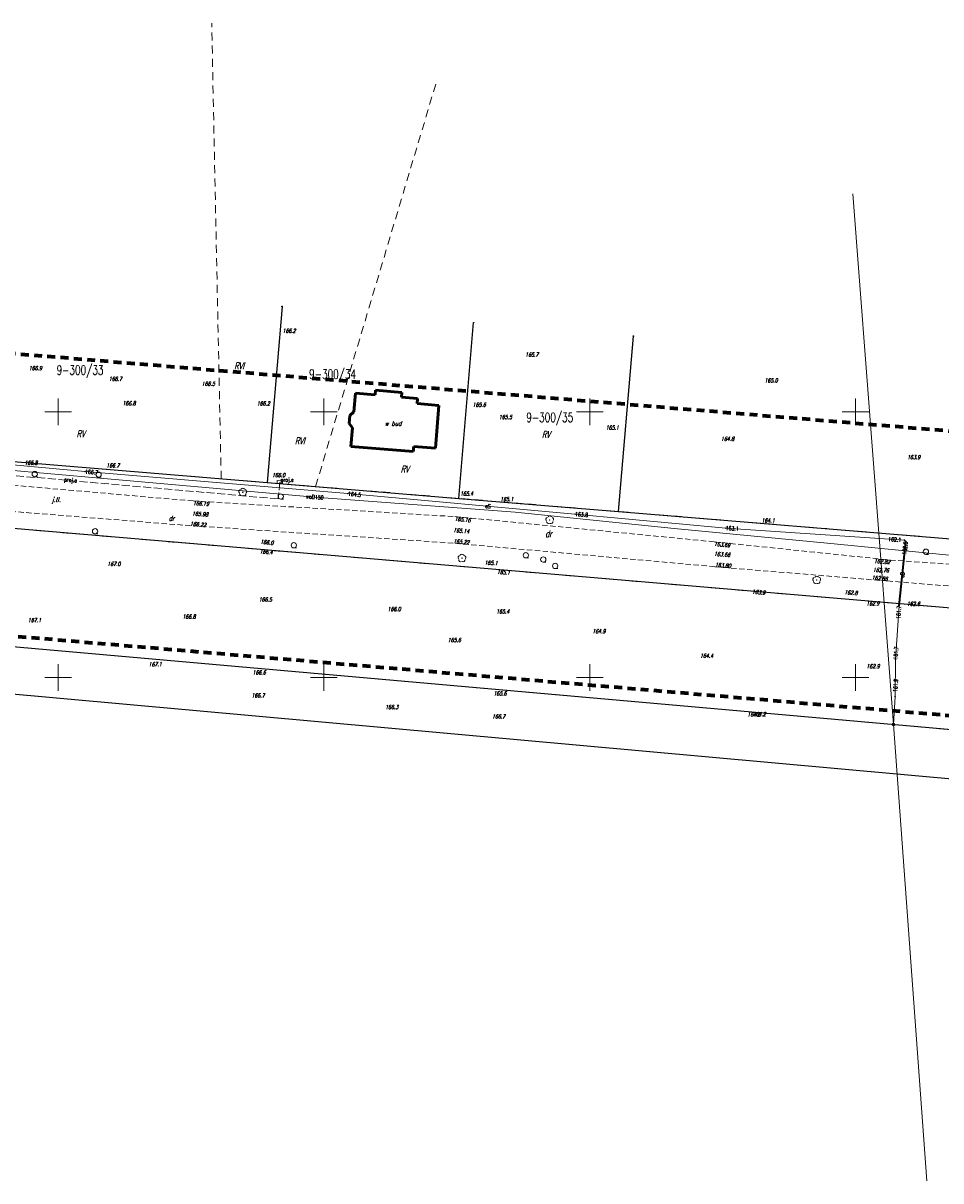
# Model space of a CAD drawing. Header units: metres. Extents: x 6508568 to 6510700, y 5686621 to 5687515.
# Tile 17 of 25: x 6509693 to 6509866, y 5686755 to 5686973. Entities that reach past the tile are written whole.
import ezdxf
from ezdxf.enums import TextEntityAlignment as Align

# ---------------------------------------------------------------- set-up
doc = ezdxf.new("R2010")
doc.units = ezdxf.units.M
for name, pattern in [('1', [0]), ('1_SUEP_A', [0]), ('1_SUEP_C', [12, 12]), ('1_SULO', [0]), ('1_SUPP_P', [2, 1.5, -0.5]), ('1_SUWP', [0]), ('4', [2.5, 1.5, -1]), ('GDE', [0]), ('KOU', [1.5, 1, -0.5])]:
    doc.linetypes.add(name, pattern=pattern)
doc.layers.get('0').update_dxf_attribs({"color": 250, "linetype": 'CONTINUOUS', "lineweight": 100})
for name, color, linetype, lineweight, true_color in [('Dzialki', 7, 'GDE', 25, 0x000000), ('EBUOA_T_1', 14, 'CONTINUOUS', 18, 0x800000), ('EBUPP_L_1', 14, '1', 50, 0x800000), ('EKLPK_L_0', 112, '4', 18, 0x00bb5e), ('EKLTK_T_0', 112, 'CONTINUOUS', 18, 0x00b95c), ('EUZOU_T_0', 90, 'CONTINUOUS', 18, 0x00ff00), ('KRZYZE2000_L_0', 7, '1', 18, 0x000000), ('Numery_dzialek', 7, 'CONTINUOUS', 18, 0x000000), ('P_SUE_E_T_4', 1, 'CONTINUOUS', 0, 0xff0000), ('P_SUE_T_4', 1, 'CONTINUOUS', 18, 0xff0000), ('P_SUEP_E_T_0', 1, 'CONTINUOUS', 0, 0xff0000), ('P_SUEP_L_0', 1, '1_SUPP_P', 18, 0xff0000), ('Punkty', 7, 'CONTINUOUS', 25, 0x000000), ('SDROK_T_0', 7, 'CONTINUOUS', 18, 0x000000), ('SDRPK_L_1', 7, 'KOU', 18, 0x000000), ('SUEP_E_T_0', 1, 'CONTINUOUS', 0, 0xff0000), ('SUEP_L_0', 1, '1_SUEP_A', 18, 0xff0000), ('SUER_T_0', 1, 'CONTINUOUS', 18, 0xff0000), ('SUL_L_1', 7, '1_SULO', 35, 0x000000), ('SUP_T_2', 7, 'CONTINUOUS', 18, 0x000000), ('SUWP_E_T_0', 5, 'CONTINUOUS', 0, 0x0000ff), ('SUWP_L_0', 5, '1_SUWP', 18, 0x0000ff), ('SZZPZ_T_0', 7, 'CONTINUOUS', 18, 0x000000), ('WUKOS_T_1', 14, 'CONTINUOUS', 18, 0x800000), ('ZAKRES_L_0', 230, '4', 70, 0xff0080)]:
    doc.layers.add(name, color=color, linetype=linetype, lineweight=lineweight, true_color=true_color)
doc.styles.get("Standard").update_dxf_attribs({"font": 'Simplex.SHX', "width": 0.75})

# ---------------------------------------------------------------- blocks, each defined once
blk = doc.blocks.new('GRO')
at = {"linetype": 'CONTINUOUS'}
blk.add_circle((0, 0), 0.045, dxfattribs=at)
blk = doc.blocks.new('DLI')
at = {"linetype": 'CONTINUOUS'}
blk.add_circle((0, 0), 0.045, dxfattribs=at)
for centre, start, end in [((-0.36, 0.12), 102.1445, 221.86), ((0, 0.38), 30.1401, 149.8599), ((0.36, 0.12), 318.14, 77.8555), ((-0.22, -0.3), 174.1482, 293.8542), ((0.22, -0.3), 246.1458, 5.8518)]:
    blk.add_arc(centre, 0.375, start, end, dxfattribs=at)
blk = doc.blocks.new('LZA1')
at = {"linetype": 'CONTINUOUS'}
blk.add_line((0, -0.5), (0.5, -0.5), dxfattribs=at)
blk.add_circle((0, 0), 0.5, dxfattribs=at)
blk = doc.blocks.new('2_SUES')
at = {"linetype": 'CONTINUOUS'}
for p, q in [((0.5, 0.25), (-0.5, 0.25)), ((-0.5, 0.25), (-0.5, -0.25)), ((0.5, -0.25), (0.5, 0.25)), ((-0.5, -0.25), (0.5, -0.25))]:
    blk.add_line(p, q, dxfattribs=at)
blk = doc.blocks.new('2_SUPS')
at = {"linetype": 'CONTINUOUS'}
blk.add_circle((0, 0), 0.0625, dxfattribs=at)
blk = doc.blocks.new('2_SUPP')
at = {"linetype": 'CONTINUOUS'}
blk.add_circle((0, 0), 0.25, dxfattribs=at)

msp = doc.modelspace()

# ---------------------------------------------------------------- linework, layer by layer
at = {"layer": 'Dzialki'}
for p, q in [((6509742.14, 5686919.81), (6509739.34, 5686886.69)), ((6509775.36, 5686883.72), (6509778.15, 5686916.77)), ((6509805.43, 5686881.24), (6509808.22, 5686914.23)), ((6510425.58, 5686815.74), (6509364.51, 5686905.8)), ((6509680.22, 5686891.56), (6509739.34, 5686886.69)), ((6509217.67, 5686889.82), (6510077.15, 5686812.01)), ((6509739.34, 5686886.69), (6509775.36, 5686883.72)), ((6510423.26, 5686791.05), (6509362.73, 5686884.9)), ((6509775.36, 5686883.72), (6509805.43, 5686881.24)), ((6509805.43, 5686881.24), (6509974.16, 5686867.34))]:
    msp.add_line(p, q, dxfattribs=at)
at = {"layer": 'EBUPP_L_1', "linetype": '1'}
for p, q in [((6509759.61, 5686903.17), (6509759.71, 5686904.06)), ((6509759.71, 5686904.06), (6509764.66, 5686903.66)), ((6509755.61, 5686899.98), (6509755.91, 5686903.48)), ((6509755.91, 5686903.48), (6509759.61, 5686903.17)), ((6509764.66, 5686903.66), (6509764.59, 5686902.75)), ((6509764.59, 5686902.75), (6509767.6, 5686902.5)), ((6509767.6, 5686902.5), (6509767.52, 5686901.54)), ((6509767.52, 5686901.54), (6509771.62, 5686901.2)), ((6509754.85, 5686899.28), (6509755.61, 5686899.98)), ((6509771.62, 5686901.2), (6509770.97, 5686893.16)), ((6509754.73, 5686897.77), (6509754.85, 5686899.28)), ((6509755.38, 5686897.01), (6509754.73, 5686897.77)), ((6509755.05, 5686893.5), (6509755.38, 5686897.01)), ((6509766.81, 5686892.51), (6509755.05, 5686893.5)), ((6509766.89, 5686893.47), (6509766.81, 5686892.51)), ((6509770.97, 5686893.16), (6509766.89, 5686893.47))]:
    msp.add_line(p, q, dxfattribs=at)
at = {"layer": 'EKLPK_L_0', "linetype": '4'}
for p, q in [((6509730.67, 5686887.4), (6509728.89, 5686973.12)), ((6509748.43, 5686885.94), (6509771.24, 5686962.35)), ((6509364.51, 5686905.8), (6510065.53, 5686846.3)), ((6509680.22, 5686891.56), (6509730.67, 5686887.4)), ((6509730.67, 5686887.4), (6509748.43, 5686885.94)), ((6509362.73, 5686884.9), (6510045.77, 5686824.46)), ((6509974.16, 5686867.34), (6509748.43, 5686885.94))]:
    msp.add_line(p, q, dxfattribs=at)
at = {"layer": 'KRZYZE2000_L_0', "linetype": '1'}
for p, q in [((6509700, 5686897.5), (6509700, 5686902.5)), ((6509750, 5686897.5), (6509750, 5686902.5)), ((6509800, 5686897.5), (6509800, 5686902.5)), ((6509850, 5686897.5), (6509850, 5686902.5)), ((6509697.5, 5686900), (6509702.5, 5686900)), ((6509747.5, 5686900), (6509752.5, 5686900)), ((6509797.5, 5686900), (6509802.5, 5686900)), ((6509847.5, 5686900), (6509852.5, 5686900)), ((6509700, 5686847.5), (6509700, 5686852.5)), ((6509750, 5686847.5), (6509750, 5686852.5)), ((6509800, 5686847.5), (6509800, 5686852.5)), ((6509850, 5686847.5), (6509850, 5686852.5)), ((6509697.5, 5686850), (6509702.5, 5686850)), ((6509747.5, 5686850), (6509752.5, 5686850)), ((6509797.5, 5686850), (6509802.5, 5686850)), ((6509847.5, 5686850), (6509852.5, 5686850))]:
    msp.add_line(p, q, dxfattribs=at)
at = {"layer": 'P_SUEP_L_0', "linetype": '1_SUPP_P'}
for p, q in [((6509741.39, 5686883.61), (6509674.88, 5686889.49)), ((6509741.71, 5686886.78), (6509741.39, 5686883.61))]:
    msp.add_line(p, q, dxfattribs=at)
at = {"layer": 'SDRPK_L_1', "linetype": 'KOU'}
for p, q in [((6509725.38, 5686883.22), (6509670.37, 5686888.05)), ((6509670.1, 5686882.95), (6509724.8, 5686878.58)), ((6509725.38, 5686883.22), (6509774.62, 5686880.29)), ((6509774.62, 5686880.29), (6509823.42, 5686875.54)), ((6509774.3, 5686875.3), (6509724.8, 5686878.58)), ((6509823.42, 5686875.54), (6509856.51, 5686872.11)), ((6509823.51, 5686870.86), (6509774.3, 5686875.3)), ((6509856.51, 5686872.11), (6509896.4, 5686869.35)), ((6509856, 5686868.17), (6509823.51, 5686870.86)), ((6509856, 5686868.17), (6509895.67, 5686864.91))]:
    msp.add_line(p, q, dxfattribs=at)
at = {"layer": 'SUEP_L_0', "linetype": '1_SUEP_C'}
for p, q in [((6509849.49, 5686941), (6509857.15, 5686841.16)), ((6509857.15, 5686841.16), (6509863.41, 5686755.32))]:
    msp.add_line(p, q, dxfattribs=at)
at = {"layer": 'SUEP_L_0', "linetype": '1_SUEP_A'}
for p, q in [((6509705.07, 5686888.75), (6509674.82, 5686891.58)), ((6509754.52, 5686884.6), (6509705.07, 5686888.75)), ((6509797.22, 5686880.77), (6509754.52, 5686884.6)), ((6509825.56, 5686878.13), (6509797.22, 5686880.77)), ((6509859.2, 5686875.85), (6509825.56, 5686878.13)), ((6509858.19, 5686863.51), (6509859.42, 5686875.59)), ((6509859.42, 5686875.59), (6509859.2, 5686875.85)), ((6509857.5, 5686853.4), (6509858.19, 5686863.51)), ((6509857.41, 5686846.44), (6509857.5, 5686853.4)), ((6509857.15, 5686841.16), (6509857.41, 5686846.44))]:
    msp.add_line(p, q, dxfattribs=at)
at = {"layer": 'SUL_L_1', "linetype": '1_SULO'}
msp.add_line((6509858.19, 5686863.51), (6509859.42, 5686875.59), dxfattribs=at)
at = {"layer": 'SUWP_L_0', "linetype": '1_SUWP'}
for p, q in [((6509748.27, 5686883.97), (6509669.36, 5686890.89)), ((6509785.94, 5686881.1), (6509748.27, 5686883.97)), ((6509815.87, 5686878.04), (6509785.94, 5686881.1)), ((6509845.98, 5686875.14), (6509815.87, 5686878.04)), ((6509890.23, 5686870.77), (6509845.98, 5686875.14))]:
    msp.add_line(p, q, dxfattribs=at)
at = {"layer": 'ZAKRES_L_0', "linetype": '4'}
for p, q in [((6509645.64, 5686914.78), (6509975.87, 5686887.47)), ((6510423.87, 5686795.61), (6509362.8, 5686885.67))]:
    msp.add_line(p, q, dxfattribs=at)

# ---------------------------------------------------------------- block references
at = {"layer": 'P_SUE_T_4', "rotation": 356.36704927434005}
msp.add_blockref('2_SUES', (6509741.71, 5686886.78), dxfattribs=at)
at = {"layer": 'Punkty'}
for p in [(6509742.14, 5686919.81), (6509778.15, 5686916.77), (6509808.22, 5686914.23), (6509739.34, 5686886.69), (6509775.36, 5686883.72), (6509805.43, 5686881.24)]:
    msp.add_blockref('GRO', p, dxfattribs=at)
at = {"layer": 'SUER_T_0'}
for p in [(6509705.07, 5686888.75), (6509754.52, 5686884.6), (6509797.22, 5686880.77), (6509825.56, 5686878.13), (6509859.2, 5686875.85), (6509859.42, 5686875.59), (6509858.19, 5686863.51), (6509857.5, 5686853.4), (6509857.41, 5686846.44)]:
    msp.add_blockref('2_SUPS', p, dxfattribs=at)
at = {"layer": 'SUP_T_2'}
msp.add_blockref('2_SUPP', (6509857.15, 5686841.16), dxfattribs=at)
at = {"layer": 'SZZPZ_T_0'}
for name, p in [('LZA1', (6509695.6, 5686888.28)), ('LZA1', (6509707.62, 5686888.19)), ('DLI', (6509734.74, 5686884.87)), ('LZA1', (6509741.87, 5686884.07)), ('DLI', (6509792.47, 5686879.65)), ('LZA1', (6509706.95, 5686877.52)), ('LZA1', (6509744.33, 5686874.9)), ('DLI', (6509775.96, 5686872.47)), ('LZA1', (6509787.98, 5686873)), ('LZA1', (6509863.22, 5686873.67)), ('LZA1', (6509791.26, 5686872.22)), ('LZA1', (6509793.49, 5686871)), ('DLI', (6509842.69, 5686868.34))]:
    msp.add_blockref(name, p, dxfattribs=at)

# ---------------------------------------------------------------- texts
at = {"layer": 'EBUOA_T_1', "oblique": 15, "width": 0.7}
msp.add_text('w bud', height=0.9, dxfattribs=at).set_placement((6509763.01, 5686897.8), align=Align.MIDDLE)
at = {"layer": 'EKLTK_T_0', "oblique": 15, "width": 0.7}
for s, p in [('RVI', (6509733.13, 5686909.27)), ('RVI', (6509744.54, 5686895.16)), ('RV', (6509791.01, 5686896.36)), ('RV', (6509764.46, 5686889.84))]:
    msp.add_text(s, height=1.25, dxfattribs=at).set_placement(p, align=Align.TOP_LEFT)
for s, p in [('RV', (6509704.27, 5686895.87)), ('dr', (6509792.26, 5686877.07))]:
    msp.add_text(s, height=1.25, dxfattribs=at).set_placement(p, align=Align.MIDDLE)
at = {"layer": 'EUZOU_T_0', "oblique": 15, "width": 0.7}
msp.add_text('dr', height=0.9, dxfattribs=at).set_placement((6509721.36, 5686879.96), align=Align.MIDDLE)
at = {"layer": 'Numery_dzialek', "width": 0.7}
for s, p in [('9-300/33', (6509699.71, 5686908.73)), ('9-300/34', (6509747.22, 5686907.95)), ('9-300/35', (6509788.06, 5686899.82))]:
    msp.add_text(s, height=1.75, dxfattribs=at).set_placement(p, align=Align.TOP_LEFT)
at = {"layer": 'P_SUE_E_T_4', "lineweight": 9, "width": 0.7}
msp.add_text('proj.e', height=0.75, dxfattribs=at).set_placement((6509741.87, 5686886.83))
at = {"layer": 'P_SUEP_E_T_0', "lineweight": 9, "width": 0.7}
msp.add_text('proj.e', height=0.75, rotation=354.9522, dxfattribs=at).set_placement((6509702.34, 5686887.06), align=Align.MIDDLE)
at = {"layer": 'SDROK_T_0', "oblique": 15, "width": 0.7}
msp.add_text('j.tl.', height=0.9, rotation=0, dxfattribs=at).set_placement((6509699.68, 5686883.37), align=Align.MIDDLE)
at = {"layer": 'SUEP_E_T_0', "lineweight": 9, "width": 0.7}
for rotation, p in [(354.8745, (6509780.87, 5686882.24)), (84.1861, (6509858.78, 5686869.32))]:
    msp.add_text('eS', height=0.75, rotation=rotation, dxfattribs=at).set_placement(p, align=Align.MIDDLE)
at = {"layer": 'SUER_T_0', "lineweight": 9, "width": 0.7}
for s, rotation, p in [('166.7', 355.5704, (6509705.07, 5686888.75)), ('164.5', 354.0965, (6509754.52, 5686884.6)), ('163.8', 356.0706, (6509797.22, 5686880.77)), ('163.1', 357.5602, (6509825.56, 5686878.13)), ('161.7', 86.1051, (6509857.5, 5686853.4)), ('161.9', 85.849, (6509857.42, 5686847.28))]:
    msp.add_text(s, height=0.75, rotation=rotation, dxfattribs=at).set_placement(p, align=Align.MIDDLE_LEFT)
for s, rotation, p in [('162.1', 356.1226, (6509858.59, 5686875.89)), ('162.0', 84.769, (6509859.42, 5686875.59)), ('161.7', 85.9408, (6509858.19, 5686863.51))]:
    msp.add_text(s, height=0.75, rotation=rotation, dxfattribs=at).set_placement(p, align=Align.MIDDLE_RIGHT)
at = {"layer": 'SUWP_E_T_0', "lineweight": 9, "width": 0.7}
msp.add_text('woD150', height=0.75, rotation=355.645, dxfattribs=at).set_placement((6509748.27, 5686883.97), align=Align.MIDDLE)
at = {"layer": 'WUKOS_T_1', "oblique": 15, "width": 0.7}
for s, p in [('166.2', (6509742.22, 5686915.63)), ('165.7', (6509787.86, 5686911.13)), ('166.9', (6509694.5, 5686908.58)), ('166.7', (6509709.55, 5686906.56)), ('165.0', (6509832.87, 5686906.29)), ('166.5', (6509727, 5686905.65)), ('166.8', (6509712.1, 5686901.98)), ('166.2', (6509737.38, 5686901.95)), ('165.6', (6509777.96, 5686901.71)), ('165.5', (6509782.9, 5686899.38)), ('165.1', (6509803, 5686897.4)), ('164.8', (6509824.67, 5686895.26)), ('166.8', (6509693.68, 5686890.8)), ('163.9', (6509859.68, 5686891.84)), ('166.0', (6509740.23, 5686888.45)), ('165.4', (6509775.61, 5686884.98)), ('167.0', (6509709.25, 5686871.75)), ('166.5', (6509737.74, 5686865.06)), ('166.0', (6509761.97, 5686863.27)), ('165.4', (6509782.39, 5686862.83)), ('162.6', (6509859.64, 5686864.26)), ('167.1', (6509694.32, 5686861.18)), ('166.8', (6509723.39, 5686861.84)), ('164.9', (6509800.48, 5686859.09)), ('165.6', (6509773.27, 5686857.44)), ('164.4', (6509820.73, 5686854.49)), ('167.1', (6509717.03, 5686852.87)), ('166.6', (6509736.58, 5686851.35)), ('165.6', (6509781.88, 5686847.4)), ('166.7', (6509736.38, 5686847.03)), ('166.3', (6509761.51, 5686844.83)), ('166.7', (6509781.62, 5686843.05)), ('164.2', (6509829.63, 5686843.43)), ('164.2', (6509830.63, 5686843.49))]:
    msp.add_text(s, height=0.75, dxfattribs=at).set_placement(p, align=Align.TOP_LEFT)
for s, p in [('166.7', (6509709.06, 5686889.54)), ('164.1', (6509832.3, 5686879.17))]:
    msp.add_text(s, height=0.75, dxfattribs=at).set_placement(p)
for s, rotation, p in [('166.19', 356.849, (6509725.38, 5686883.22)), ('165.16', 353.7223, (6509774.62, 5686880.29)), ('165.14', 354.9303, (6509774.35, 5686878.13)), ('163.69', 354.4863, (6509823.42, 5686875.54)), ('166.4', 355.0823, (6509737.93, 5686874.13)), ('165.1', 355.5566, (6509782.56, 5686870.29)), ('163.9', 354.6739, (6509830.56, 5686866.56))]:
    msp.add_text(s, height=0.75, rotation=rotation, dxfattribs=at).set_placement(p, align=Align.TOP_LEFT)
msp.add_text('165.1', height=0.75, dxfattribs=at).set_placement((6509785.63, 5686883.18), align=Align.RIGHT)
for s, rotation, p in [('165.98', 356.511, (6509725.2, 5686880.86)), ('166.0', 353.7865, (6509738.04, 5686875.59)), ('163.66', 355.8534, (6509823.38, 5686873.3))]:
    msp.add_text(s, height=0.75, rotation=rotation, dxfattribs=at).set_placement(p, align=Align.MIDDLE_LEFT)
for s, rotation, p in [('166.22', 355.1828, (6509724.8, 5686878.58)), ('165.22', 354.9064, (6509774.3, 5686875.3)), ('163.80', 355.4651, (6509823.51, 5686870.86))]:
    msp.add_text(s, height=0.75, rotation=rotation, dxfattribs=at).set_placement(p)
for s, rotation, p in [('165.1', 357.6317, (6509782.67, 5686871.53)), ('162.76', 357.9467, (6509856.27, 5686870.17)), ('162.8', 355.9954, (6509850.35, 5686865.89))]:
    msp.add_text(s, height=0.75, rotation=rotation, dxfattribs=at).set_placement(p, align=Align.MIDDLE_RIGHT)
msp.add_text('162.82', height=0.75, rotation=356.147, dxfattribs=at).set_placement((6509856.51, 5686872.11), align=Align.TOP_RIGHT)
msp.add_text('162.86', height=0.75, rotation=354.475, dxfattribs=at).set_placement((6509856, 5686868.17), align=Align.RIGHT)
for p in [(6509854.48, 5686864.33), (6509854.5, 5686852.5)]:
    msp.add_text('162.9', height=0.75, dxfattribs=at).set_placement(p, align=Align.TOP_RIGHT)

doc.saveas('drawing.dxf')
